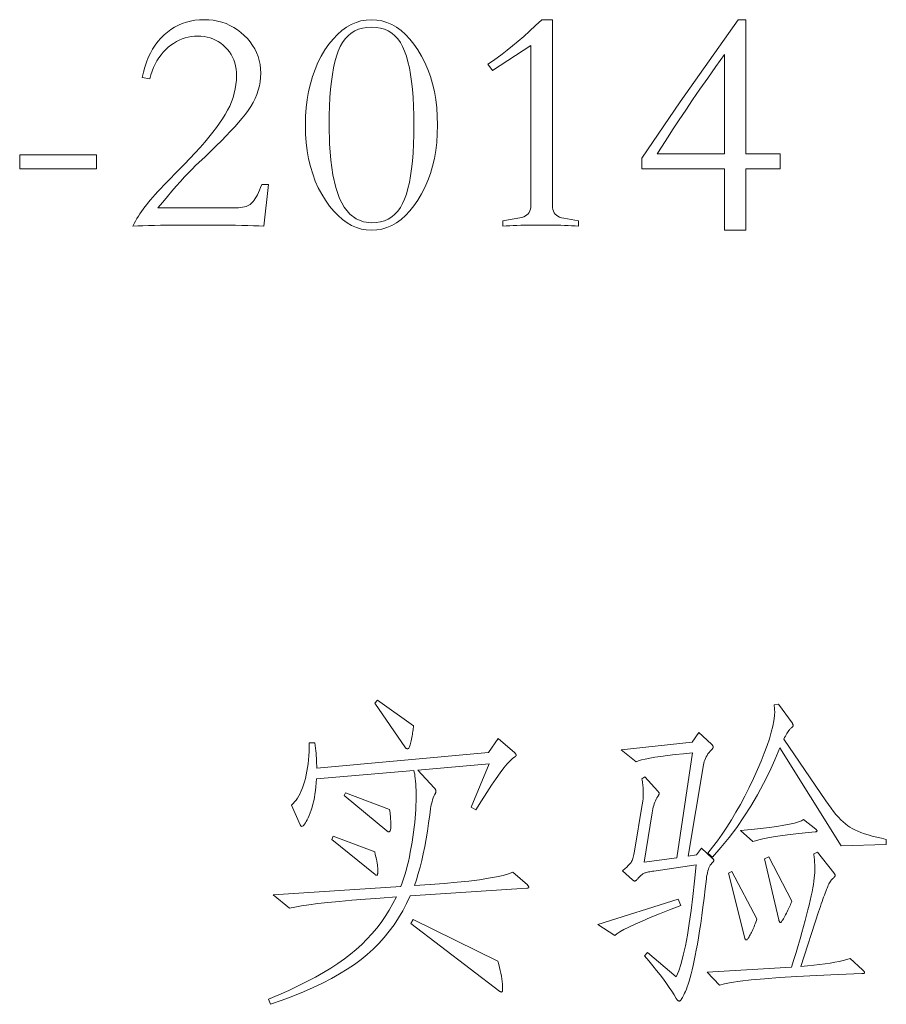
# Model space of a CAD drawing. Extents: x 0 to 1189, y 0 to 841.
# Tile 44 of 132: x 142 to 156, y 57 to 73. Entities that reach past the tile are written whole.
import ezdxf

# ---------------------------------------------------------------- set-up
doc = ezdxf.new("R2010")
doc.units = 0

msp = doc.modelspace()

# ---------------------------------------------------------------- linework, layer by layer
at = {"color": 7, "lineweight": 13}
for points in [[(145.896, 69.969), (145.817, 69.972), (145.731, 69.975), (145.639, 69.977), (145.541, 69.979), (145.437, 69.981), (145.326, 69.982), (145.209, 69.983), (145.085, 69.984), (144.955, 69.985), (144.819, 69.985), (144.686, 69.985), (144.559, 69.984), (144.438, 69.983), (144.323, 69.982), (144.215, 69.981), (144.112, 69.979), (144.016, 69.977), (143.925, 69.975), (143.841, 69.972), (143.763, 69.969), (143.784, 70.01), (143.805, 70.051), (143.828, 70.091), (143.852, 70.13), (143.877, 70.17), (143.903, 70.209), (143.929, 70.247), (143.957, 70.285), (143.987, 70.323), (144.017, 70.36), (144.049, 70.398), (144.085, 70.44), (144.125, 70.484), (144.169, 70.532), (144.216, 70.583), (144.267, 70.637), (144.321, 70.693), (144.38, 70.753), (144.442, 70.816), (144.508, 70.882), (144.603, 70.979), (144.693, 71.073), (144.778, 71.164), (144.858, 71.252), (144.933, 71.337), (145.002, 71.419), (145.066, 71.499), (145.124, 71.575), (145.177, 71.648), (145.225, 71.719), (145.269, 71.788), (145.307, 71.858), (145.341, 71.927), (145.371, 71.997), (145.396, 72.067), (145.416, 72.137), (145.432, 72.207), (145.443, 72.277), (145.45, 72.348), (145.452, 72.419), (145.451, 72.476), (145.445, 72.53), (145.436, 72.583), (145.423, 72.633), (145.407, 72.681), (145.387, 72.727), (145.363, 72.771), (145.336, 72.812), (145.305, 72.851), (145.27, 72.888), (145.233, 72.922), (145.194, 72.953), (145.153, 72.98), (145.111, 73.003), (145.066, 73.023), (145.02, 73.039), (144.973, 73.052), (144.923, 73.061), (144.872, 73.066), (144.819, 73.068), (144.767, 73.066), (144.715, 73.061), (144.665, 73.051), (144.615, 73.039), (144.567, 73.022), (144.519, 73.002), (144.473, 72.979), (144.427, 72.951), (144.382, 72.92), (144.339, 72.886), (144.297, 72.848), (144.257, 72.807), (144.221, 72.763), (144.187, 72.716), (144.155, 72.666), (144.126, 72.613), (144.1, 72.557), (144.077, 72.498), (144.056, 72.436), (144.038, 72.371), (143.916, 72.392), (143.935, 72.48), (143.957, 72.564), (143.984, 72.643), (144.013, 72.719), (144.047, 72.791), (144.084, 72.858), (144.125, 72.922), (144.17, 72.982), (144.218, 73.037), (144.27, 73.089), (144.325, 73.136), (144.382, 73.178), (144.442, 73.216), (144.504, 73.248), (144.568, 73.275), (144.635, 73.297), (144.704, 73.315), (144.775, 73.327), (144.849, 73.335), (144.925, 73.337), (145.001, 73.335), (145.074, 73.327), (145.145, 73.314), (145.214, 73.296), (145.281, 73.273), (145.345, 73.245), (145.407, 73.212), (145.467, 73.173), (145.524, 73.13), (145.579, 73.081), (145.63, 73.029), (145.676, 72.975), (145.716, 72.918), (145.751, 72.86), (145.781, 72.799), (145.805, 72.737), (145.824, 72.672), (145.838, 72.606), (145.846, 72.537), (145.848, 72.466), (145.846, 72.395), (145.838, 72.324), (145.826, 72.255), (145.808, 72.186), (145.786, 72.118), (145.758, 72.051), (145.726, 71.985), (145.688, 71.92), (145.645, 71.856), (145.598, 71.793), (145.545, 71.729), (145.487, 71.661), (145.424, 71.591), (145.356, 71.517), (145.283, 71.44), (145.205, 71.36), (145.121, 71.277), (145.033, 71.191), (144.939, 71.101), (144.84, 71.009), (144.785, 70.957), (144.727, 70.9), (144.667, 70.838), (144.604, 70.771), (144.538, 70.699), (144.47, 70.622), (144.399, 70.54), (144.325, 70.453), (144.249, 70.361), (144.17, 70.265), (145.41, 70.265), (145.449, 70.265), (145.486, 70.268), (145.52, 70.271), (145.552, 70.276), (145.581, 70.283), (145.608, 70.29), (145.633, 70.3), (145.655, 70.31), (145.675, 70.322), (145.693, 70.336), (145.709, 70.352), (145.726, 70.371), (145.742, 70.394), (145.759, 70.42), (145.776, 70.449), (145.794, 70.481), (145.811, 70.517), (145.829, 70.556), (145.846, 70.599), (145.864, 70.645), (145.975, 70.645)], [(147.654, 73.337), (147.74, 73.332), (147.824, 73.317), (147.906, 73.293), (147.985, 73.258), (148.062, 73.214), (148.137, 73.159), (148.209, 73.095), (148.279, 73.021), (148.346, 72.937), (148.411, 72.844), (148.472, 72.742), (148.526, 72.636), (148.574, 72.526), (148.616, 72.41), (148.651, 72.29), (148.68, 72.165), (148.702, 72.035), (148.718, 71.9), (148.728, 71.76), (148.731, 71.616), (148.728, 71.473), (148.718, 71.334), (148.702, 71.2), (148.68, 71.071), (148.651, 70.946), (148.616, 70.826), (148.574, 70.711), (148.526, 70.601), (148.472, 70.495), (148.411, 70.394), (148.346, 70.3), (148.279, 70.216), (148.209, 70.142), (148.137, 70.078), (148.062, 70.024), (147.985, 69.979), (147.906, 69.945), (147.824, 69.92), (147.74, 69.905), (147.654, 69.9), (147.57, 69.905), (147.489, 69.92), (147.409, 69.944), (147.331, 69.979), (147.255, 70.023), (147.181, 70.076), (147.109, 70.14), (147.039, 70.213), (146.971, 70.296), (146.904, 70.389), (146.842, 70.489), (146.786, 70.594), (146.737, 70.704), (146.695, 70.82), (146.659, 70.94), (146.629, 71.065), (146.606, 71.195), (146.59, 71.331), (146.58, 71.471), (146.577, 71.616), (146.58, 71.76), (146.59, 71.9), (146.606, 72.035), (146.628, 72.165), (146.657, 72.29), (146.692, 72.41), (146.733, 72.526), (146.781, 72.636), (146.836, 72.742), (146.896, 72.844), (146.961, 72.937), (147.029, 73.021), (147.099, 73.095), (147.171, 73.159), (147.245, 73.214), (147.322, 73.258), (147.402, 73.293), (147.483, 73.317), (147.567, 73.332)], [(151.032, 69.969), (150.977, 69.972), (150.92, 69.975), (150.862, 69.977), (150.802, 69.979), (150.741, 69.981), (150.678, 69.982), (150.615, 69.983), (150.549, 69.984), (150.483, 69.985), (150.415, 69.985), (150.347, 69.985), (150.28, 69.984), (150.215, 69.983), (150.151, 69.982), (150.089, 69.981), (150.028, 69.979), (149.968, 69.977), (149.91, 69.975), (149.853, 69.972), (149.797, 69.969), (149.797, 70.054), (150.072, 70.101), (150.107, 70.11), (150.138, 70.121), (150.166, 70.135), (150.19, 70.152), (150.21, 70.171), (150.227, 70.193), (150.24, 70.217), (150.249, 70.245), (150.255, 70.274), (150.256, 70.307), (150.256, 72.915), (149.628, 72.508), (149.554, 72.609), (149.629, 72.659), (149.706, 72.714), (149.786, 72.774), (149.869, 72.839), (149.956, 72.91), (150.045, 72.985), (150.137, 73.065), (150.232, 73.151), (150.33, 73.241), (150.431, 73.337), (150.605, 73.337), (150.605, 70.307), (150.607, 70.273), (150.612, 70.241), (150.621, 70.213), (150.634, 70.187), (150.651, 70.164), (150.671, 70.145), (150.695, 70.128), (150.723, 70.114), (150.754, 70.104), (150.79, 70.096), (151.032, 70.054)], [(153.635, 73.337), (153.762, 73.337), (153.762, 71.146), (154.321, 71.146), (154.321, 70.903), (153.762, 70.903), (153.762, 69.9), (153.413, 69.9), (153.413, 70.903), (152.062, 70.903), (152.062, 71.078), (152.69, 71.996)], [(147.654, 70.022), (147.73, 70.026), (147.801, 70.037), (147.867, 70.057), (147.928, 70.084), (147.984, 70.119), (148.036, 70.162), (148.083, 70.212), (148.125, 70.27), (148.162, 70.336), (148.195, 70.41), (148.224, 70.492), (148.249, 70.582), (148.272, 70.681), (148.291, 70.789), (148.308, 70.905), (148.321, 71.03), (148.332, 71.164), (148.339, 71.306), (148.344, 71.457), (148.345, 71.616), (148.344, 71.776), (148.339, 71.926), (148.332, 72.069), (148.321, 72.202), (148.308, 72.327), (148.291, 72.444), (148.272, 72.552), (148.249, 72.652), (148.224, 72.743), (148.195, 72.825), (148.162, 72.899), (148.125, 72.966), (148.083, 73.024), (148.036, 73.075), (147.984, 73.118), (147.928, 73.153), (147.867, 73.181), (147.801, 73.2), (147.73, 73.212), (147.654, 73.216), (147.578, 73.212), (147.507, 73.2), (147.441, 73.181), (147.38, 73.153), (147.323, 73.118), (147.272, 73.075), (147.225, 73.024), (147.183, 72.966), (147.145, 72.899), (147.113, 72.825), (147.084, 72.743), (147.059, 72.652), (147.036, 72.552), (147.016, 72.444), (147, 72.327), (146.986, 72.202), (146.976, 72.069), (146.968, 71.926), (146.964, 71.776), (146.962, 71.616), (146.969, 71.313), (146.99, 71.042), (147.025, 70.803), (147.073, 70.596), (147.135, 70.42), (147.211, 70.277), (147.301, 70.165), (147.405, 70.086), (147.522, 70.038)], [(153.413, 71.146), (153.413, 72.767), (153.273, 72.571), (153.14, 72.383), (153.013, 72.202), (152.893, 72.029), (152.78, 71.863), (152.673, 71.705), (152.574, 71.554), (152.481, 71.41), (152.395, 71.275), (152.315, 71.146)], [(141.916, 71.13), (143.167, 71.13), (143.167, 70.903), (141.916, 70.903)], [(148.34, 61.813), (148.338, 61.791), (148.335, 61.768), (148.332, 61.745), (148.329, 61.721), (148.325, 61.697), (148.321, 61.672), (148.316, 61.647), (148.311, 61.622), (148.306, 61.596), (148.301, 61.57), (148.295, 61.545), (148.289, 61.523), (148.283, 61.503), (148.278, 61.486), (148.272, 61.471), (148.267, 61.459), (148.261, 61.45), (148.256, 61.443), (148.25, 61.439), (148.245, 61.438), (148.24, 61.438), (148.235, 61.439), (148.231, 61.44), (148.227, 61.441), (148.223, 61.442), (148.219, 61.444), (148.216, 61.446), (148.213, 61.448), (148.21, 61.451), (148.208, 61.454), (147.707, 62.183), (147.754, 62.23)], [(156.053, 59.876), (155.314, 59.854), (154.316, 61.454), (154.234, 61.255), (154.145, 61.06), (154.051, 60.87), (153.95, 60.685), (153.844, 60.504), (153.731, 60.328), (153.612, 60.156), (153.487, 59.989), (153.355, 59.827), (153.218, 59.67), (153.139, 59.733), (153.218, 59.831), (153.297, 59.934), (153.374, 60.043), (153.451, 60.157), (153.526, 60.276), (153.6, 60.401), (153.673, 60.531), (153.745, 60.667), (153.816, 60.808), (153.886, 60.955), (153.951, 61.101), (154.01, 61.238), (154.062, 61.367), (154.107, 61.489), (154.145, 61.602), (154.176, 61.708), (154.2, 61.806), (154.218, 61.895), (154.228, 61.977), (154.232, 62.051), (154.231, 62.063), (154.231, 62.075), (154.231, 62.087), (154.23, 62.098), (154.229, 62.109), (154.228, 62.119), (154.226, 62.129), (154.225, 62.138), (154.223, 62.147), (154.221, 62.156), (154.295, 62.167), (154.517, 61.86), (154.52, 61.855), (154.522, 61.85), (154.525, 61.846), (154.527, 61.841), (154.528, 61.837), (154.53, 61.833), (154.531, 61.829), (154.532, 61.825), (154.532, 61.822), (154.532, 61.818), (154.532, 61.815), (154.531, 61.811), (154.529, 61.807), (154.526, 61.802), (154.522, 61.797), (154.517, 61.792), (154.512, 61.786), (154.505, 61.779), (154.498, 61.773), (154.49, 61.765), (154.481, 61.757), (154.472, 61.747), (154.462, 61.735), (154.452, 61.721), (154.441, 61.705), (154.43, 61.687), (154.418, 61.667), (154.406, 61.646), (154.393, 61.622), (154.379, 61.597), (155.066, 60.588), (155.109, 60.527), (155.151, 60.47), (155.192, 60.416), (155.232, 60.367), (155.272, 60.322), (155.311, 60.281), (155.349, 60.244), (155.387, 60.212), (155.423, 60.183), (155.459, 60.158), (155.497, 60.136), (155.539, 60.114), (155.587, 60.093), (155.639, 60.072), (155.696, 60.052), (155.758, 60.032), (155.824, 60.013), (155.896, 59.995), (155.972, 59.977), (156.053, 59.96)], [(150.198, 59.216), (150.202, 59.212), (150.206, 59.207), (150.209, 59.203), (150.212, 59.2), (150.214, 59.196), (150.216, 59.192), (150.218, 59.189), (150.219, 59.185), (150.219, 59.182), (150.219, 59.179), (150.219, 59.176), (150.218, 59.173), (150.217, 59.171), (150.214, 59.169), (150.212, 59.167), (150.208, 59.165), (150.204, 59.164), (150.199, 59.164), (150.194, 59.163), (150.188, 59.163), (148.287, 59.036), (148.228, 58.912), (148.164, 58.792), (148.095, 58.677), (148.022, 58.566), (147.944, 58.46), (147.862, 58.359), (147.774, 58.262), (147.683, 58.17), (147.586, 58.082), (147.485, 57.999), (147.377, 57.919), (147.26, 57.84), (147.135, 57.763), (147, 57.688), (146.857, 57.614), (146.704, 57.542), (146.543, 57.471), (146.373, 57.402), (146.195, 57.334), (146.007, 57.268), (145.975, 57.352), (146.143, 57.423), (146.304, 57.495), (146.457, 57.567), (146.602, 57.639), (146.74, 57.712), (146.87, 57.786), (146.992, 57.86), (147.107, 57.935), (147.214, 58.01), (147.313, 58.086), (147.407, 58.164), (147.496, 58.245), (147.581, 58.33), (147.662, 58.418), (147.739, 58.51), (147.812, 58.605), (147.88, 58.703), (147.944, 58.806), (148.004, 58.911), (148.06, 59.02), (147.798, 59.002), (147.555, 58.984), (147.332, 58.966), (147.128, 58.948), (146.944, 58.929), (146.779, 58.911), (146.635, 58.892), (146.51, 58.873), (146.404, 58.855), (146.318, 58.836), (146.049, 59.057), (148.134, 59.189), (148.157, 59.252), (148.179, 59.316), (148.199, 59.383), (148.219, 59.452), (148.238, 59.524), (148.256, 59.598), (148.272, 59.674), (148.288, 59.752), (148.303, 59.832), (148.316, 59.915), (148.329, 59.998), (148.34, 60.079), (148.35, 60.157), (148.359, 60.233), (148.366, 60.307), (148.372, 60.379), (148.376, 60.448), (148.38, 60.516), (148.382, 60.581), (148.382, 60.644), (148.382, 60.704), (148.381, 60.76), (148.379, 60.813), (148.376, 60.862), (148.373, 60.908), (148.369, 60.951), (148.364, 60.989), (148.359, 61.025), (148.352, 61.056), (148.345, 61.084), (146.756, 60.947), (146.753, 60.882), (146.747, 60.819), (146.74, 60.758), (146.732, 60.699), (146.723, 60.642), (146.712, 60.588), (146.699, 60.536), (146.685, 60.486), (146.67, 60.438), (146.653, 60.393), (146.636, 60.351), (146.62, 60.313), (146.605, 60.28), (146.59, 60.251), (146.576, 60.227), (146.563, 60.207), (146.551, 60.191), (146.539, 60.18), (146.529, 60.173), (146.519, 60.171), (146.516, 60.171), (146.513, 60.172), (146.51, 60.174), (146.507, 60.175), (146.504, 60.178), (146.502, 60.181), (146.499, 60.184), (146.497, 60.188), (146.495, 60.193), (146.492, 60.198), (146.35, 60.52), (146.376, 60.543), (146.401, 60.57), (146.424, 60.6), (146.447, 60.634), (146.469, 60.67), (146.489, 60.71), (146.509, 60.752), (146.527, 60.798), (146.545, 60.847), (146.561, 60.9), (146.576, 60.954), (146.59, 61.011), (146.601, 61.07), (146.612, 61.13), (146.62, 61.193), (146.628, 61.257), (146.633, 61.323), (146.637, 61.391), (146.639, 61.461), (146.64, 61.533), (146.73, 61.533), (146.736, 61.491), (146.741, 61.449), (146.746, 61.407), (146.75, 61.366), (146.754, 61.325), (146.757, 61.284), (146.759, 61.243), (146.76, 61.202), (146.761, 61.162), (146.762, 61.121), (149.565, 61.375), (149.723, 61.607), (149.992, 61.37), (149.996, 61.365), (150, 61.361), (150.003, 61.357), (150.006, 61.353), (150.008, 61.35), (150.01, 61.346), (150.012, 61.343), (150.013, 61.339), (150.013, 61.336), (150.014, 61.333), (150.013, 61.329), (150.013, 61.326), (150.012, 61.324), (150.01, 61.321), (150.008, 61.318), (150.006, 61.315), (150.003, 61.313), (150, 61.311), (149.996, 61.308), (149.992, 61.306), (149.957, 61.281), (149.915, 61.243), (149.867, 61.191), (149.813, 61.125), (149.752, 61.045), (149.686, 60.951), (149.613, 60.844), (149.535, 60.723), (149.45, 60.589), (149.359, 60.44), (149.28, 60.483), (149.575, 61.19), (148.409, 61.09), (148.678, 60.799), (148.683, 60.794), (148.688, 60.789), (148.691, 60.784), (148.695, 60.778), (148.698, 60.773), (148.7, 60.768), (148.702, 60.762), (148.703, 60.757), (148.704, 60.752), (148.704, 60.747), (148.704, 60.741), (148.704, 60.736), (148.703, 60.732), (148.703, 60.727), (148.702, 60.723), (148.701, 60.719), (148.699, 60.715), (148.698, 60.711), (148.696, 60.708), (148.694, 60.704), (148.682, 60.685), (148.672, 60.662), (148.661, 60.636), (148.652, 60.606), (148.642, 60.574), (148.634, 60.538), (148.625, 60.499), (148.618, 60.456), (148.611, 60.41), (148.604, 60.361), (148.586, 60.225), (148.567, 60.094), (148.546, 59.967), (148.524, 59.844), (148.5, 59.726), (148.474, 59.613), (148.447, 59.504), (148.418, 59.4), (148.388, 59.3), (148.356, 59.205), (148.609, 59.222), (148.841, 59.241), (149.052, 59.26), (149.244, 59.28), (149.414, 59.301), (149.565, 59.324), (149.694, 59.347), (149.804, 59.371), (149.892, 59.396), (149.961, 59.422)], [(153.218, 59.649), (153.222, 59.645), (153.226, 59.642), (153.229, 59.639), (153.231, 59.635), (153.234, 59.632), (153.236, 59.629), (153.237, 59.625), (153.238, 59.622), (153.239, 59.618), (153.239, 59.614), (153.239, 59.61), (153.238, 59.607), (153.236, 59.602), (153.234, 59.598), (153.231, 59.594), (153.228, 59.589), (153.224, 59.585), (153.219, 59.58), (153.213, 59.575), (153.207, 59.569), (153.194, 59.554), (153.182, 59.537), (153.171, 59.518), (153.16, 59.496), (153.151, 59.472), (153.142, 59.445), (153.135, 59.416), (153.128, 59.385), (153.122, 59.352), (153.118, 59.316), (153.099, 59.154), (153.08, 59.001), (153.061, 58.855), (153.043, 58.718), (153.025, 58.588), (153.006, 58.467), (152.988, 58.354), (152.971, 58.248), (152.953, 58.151), (152.936, 58.062), (152.918, 57.98), (152.901, 57.903), (152.885, 57.831), (152.868, 57.765), (152.852, 57.704), (152.837, 57.648), (152.821, 57.598), (152.806, 57.553), (152.792, 57.513), (152.777, 57.479), (152.763, 57.449), (152.75, 57.422), (152.738, 57.398), (152.727, 57.378), (152.717, 57.36), (152.708, 57.346), (152.699, 57.335), (152.692, 57.327), (152.685, 57.322), (152.679, 57.321), (152.674, 57.321), (152.669, 57.322), (152.664, 57.324), (152.658, 57.327), (152.653, 57.331), (152.648, 57.336), (152.643, 57.341), (152.637, 57.348), (152.632, 57.355), (152.627, 57.363), (152.592, 57.42), (152.554, 57.48), (152.511, 57.543), (152.465, 57.609), (152.416, 57.677), (152.362, 57.748), (152.304, 57.822), (152.243, 57.898), (152.178, 57.978), (152.109, 58.06), (152.157, 58.112), (152.627, 57.716), (152.666, 57.815), (152.704, 57.933), (152.74, 58.069), (152.775, 58.224), (152.808, 58.397), (152.839, 58.589), (152.869, 58.8), (152.897, 59.029), (152.924, 59.277), (152.949, 59.543), (152.262, 59.443), (152.238, 59.439), (152.215, 59.436), (152.194, 59.432), (152.174, 59.428), (152.156, 59.424), (152.14, 59.42), (152.125, 59.415), (152.112, 59.411), (152.101, 59.406), (152.091, 59.4), (152.082, 59.395), (152.073, 59.389), (152.064, 59.383), (152.056, 59.376), (152.047, 59.369), (152.039, 59.361), (152.031, 59.353), (152.022, 59.345), (152.014, 59.336), (152.006, 59.327), (151.999, 59.318), (151.992, 59.309), (151.985, 59.302), (151.979, 59.296), (151.973, 59.291), (151.967, 59.287), (151.963, 59.283), (151.958, 59.281), (151.954, 59.28), (151.951, 59.279), (151.948, 59.279), (151.944, 59.28), (151.941, 59.281), (151.937, 59.282), (151.934, 59.284), (151.93, 59.287), (151.926, 59.289), (151.922, 59.293), (151.918, 59.296), (151.914, 59.3), (151.75, 59.448), (151.767, 59.462), (151.783, 59.475), (151.798, 59.488), (151.812, 59.501), (151.825, 59.513), (151.837, 59.526), (151.849, 59.538), (151.86, 59.549), (151.87, 59.561), (151.88, 59.572), (151.888, 59.584), (151.897, 59.597), (151.905, 59.613), (151.912, 59.629), (151.919, 59.648), (151.925, 59.668), (151.931, 59.69), (151.936, 59.713), (151.941, 59.738), (151.946, 59.765), (152.072, 60.53), (152.075, 60.545), (152.078, 60.561), (152.08, 60.578), (152.083, 60.596), (152.084, 60.614), (152.086, 60.633), (152.087, 60.653), (152.088, 60.674), (152.088, 60.695), (152.088, 60.718), (152.088, 60.74), (152.087, 60.763), (152.086, 60.786), (152.085, 60.809), (152.083, 60.832), (152.081, 60.855), (152.078, 60.878), (152.075, 60.901), (152.071, 60.924), (152.067, 60.947), (152.115, 60.979), (152.326, 60.747), (152.33, 60.742), (152.333, 60.738), (152.337, 60.734), (152.339, 60.73), (152.342, 60.726), (152.344, 60.722), (152.345, 60.718), (152.346, 60.715), (152.347, 60.711), (152.347, 60.707), (152.347, 60.703), (152.346, 60.699), (152.345, 60.695), (152.344, 60.69), (152.342, 60.685), (152.339, 60.68), (152.337, 60.675), (152.333, 60.669), (152.33, 60.663), (152.326, 60.657), (152.312, 60.636), (152.3, 60.614), (152.288, 60.591), (152.278, 60.566), (152.268, 60.541), (152.259, 60.514), (152.25, 60.485), (152.243, 60.456), (152.236, 60.425), (152.231, 60.393), (152.104, 59.585), (152.637, 59.659), (152.891, 61.37), (152.744, 61.356), (152.609, 61.342), (152.486, 61.328), (152.376, 61.314), (152.278, 61.3), (152.193, 61.285), (152.119, 61.271), (152.058, 61.256), (152.009, 61.242), (151.972, 61.227), (151.729, 61.422), (152.885, 61.544), (152.996, 61.702), (153.202, 61.512), (153.207, 61.507), (153.212, 61.502), (153.216, 61.497), (153.219, 61.492), (153.222, 61.488), (153.224, 61.483), (153.226, 61.479), (153.227, 61.475), (153.228, 61.471), (153.229, 61.467), (153.228, 61.463), (153.227, 61.459), (153.226, 61.455), (153.224, 61.451), (153.222, 61.447), (153.219, 61.442), (153.216, 61.437), (153.212, 61.433), (153.207, 61.428), (153.202, 61.422), (153.181, 61.4), (153.161, 61.377), (153.144, 61.353), (153.128, 61.329), (153.114, 61.305), (153.101, 61.28), (153.091, 61.254), (153.082, 61.228), (153.075, 61.201), (153.07, 61.174), (152.822, 59.686), (152.954, 59.707), (153.038, 59.817)], [(147.949, 60.446), (147.953, 60.418), (147.957, 60.39), (147.96, 60.363), (147.963, 60.337), (147.965, 60.311), (147.967, 60.286), (147.969, 60.262), (147.97, 60.238), (147.97, 60.215), (147.971, 60.192), (147.97, 60.171), (147.969, 60.152), (147.968, 60.136), (147.966, 60.121), (147.963, 60.109), (147.959, 60.099), (147.955, 60.091), (147.95, 60.086), (147.945, 60.083), (147.939, 60.081), (147.937, 60.082), (147.934, 60.082), (147.932, 60.083), (147.929, 60.084), (147.926, 60.085), (147.922, 60.087), (147.919, 60.089), (147.915, 60.092), (147.911, 60.094), (147.907, 60.097), (147.21, 60.673), (147.232, 60.72)], [(154.902, 60.124), (154.906, 60.121), (154.91, 60.118), (154.913, 60.115), (154.915, 60.112), (154.918, 60.109), (154.92, 60.107), (154.921, 60.104), (154.922, 60.102), (154.923, 60.099), (154.923, 60.097), (154.923, 60.095), (154.922, 60.093), (154.92, 60.091), (154.918, 60.09), (154.915, 60.088), (154.912, 60.087), (154.908, 60.085), (154.903, 60.084), (154.897, 60.083), (154.891, 60.081), (154.728, 60.065), (154.579, 60.048), (154.443, 60.032), (154.321, 60.016), (154.213, 60), (154.119, 59.984), (154.038, 59.968), (153.971, 59.953), (153.917, 59.938), (153.878, 59.923), (153.677, 60.103), (153.848, 60.12), (154.004, 60.137), (154.144, 60.154), (154.269, 60.172), (154.379, 60.19), (154.474, 60.208), (154.554, 60.226), (154.618, 60.244), (154.667, 60.263), (154.701, 60.282)], [(147.707, 59.754), (147.717, 59.712), (147.726, 59.673), (147.734, 59.636), (147.74, 59.603), (147.746, 59.571), (147.751, 59.543), (147.755, 59.517), (147.757, 59.494), (147.759, 59.474), (147.759, 59.456), (147.759, 59.44), (147.759, 59.426), (147.758, 59.414), (147.756, 59.404), (147.755, 59.395), (147.753, 59.387), (147.75, 59.381), (147.748, 59.377), (147.744, 59.375), (147.741, 59.374), (147.737, 59.374), (147.734, 59.374), (147.731, 59.375), (147.727, 59.376), (147.724, 59.377), (147.722, 59.378), (147.719, 59.379), (147.716, 59.381), (147.714, 59.383), (147.712, 59.385), (147.005, 59.96), (147.031, 60.013)], [(155.662, 57.833), (155.669, 57.826), (155.675, 57.821), (155.681, 57.815), (155.686, 57.81), (155.69, 57.805), (155.693, 57.8), (155.696, 57.796), (155.698, 57.792), (155.699, 57.788), (155.699, 57.785), (155.699, 57.782), (155.697, 57.779), (155.695, 57.777), (155.691, 57.775), (155.687, 57.773), (155.682, 57.772), (155.676, 57.771), (155.669, 57.77), (155.661, 57.769), (155.652, 57.769), (155.265, 57.754), (154.914, 57.738), (154.596, 57.721), (154.313, 57.703), (154.064, 57.685), (153.849, 57.665), (153.669, 57.645), (153.523, 57.624), (153.411, 57.602), (153.334, 57.579), (153.128, 57.79), (154.506, 57.875), (154.544, 57.997), (154.58, 58.115), (154.614, 58.228), (154.646, 58.336), (154.676, 58.44), (154.703, 58.539), (154.729, 58.633), (154.753, 58.723), (154.774, 58.808), (154.794, 58.888), (154.811, 58.964), (154.827, 59.036), (154.841, 59.103), (154.853, 59.166), (154.863, 59.225), (154.871, 59.279), (154.878, 59.329), (154.882, 59.375), (154.885, 59.416), (154.886, 59.453), (154.886, 59.487), (154.885, 59.52), (154.885, 59.551), (154.884, 59.58), (154.882, 59.608), (154.88, 59.634), (154.878, 59.658), (154.876, 59.681), (154.873, 59.703), (154.87, 59.722), (154.928, 59.749), (155.198, 59.411), (155.202, 59.407), (155.205, 59.403), (155.208, 59.399), (155.211, 59.395), (155.213, 59.391), (155.215, 59.387), (155.217, 59.383), (155.218, 59.379), (155.219, 59.375), (155.219, 59.371), (155.218, 59.368), (155.217, 59.363), (155.215, 59.358), (155.212, 59.353), (155.207, 59.348), (155.203, 59.342), (155.197, 59.335), (155.19, 59.328), (155.182, 59.321), (155.174, 59.313), (155.165, 59.304), (155.156, 59.294), (155.146, 59.281), (155.137, 59.266), (155.127, 59.25), (155.117, 59.232), (155.107, 59.211), (155.097, 59.189), (155.087, 59.165), (155.076, 59.139), (155.065, 59.111), (155.054, 59.082), (155.043, 59.05), (155.031, 59.017), (155.018, 58.981), (155.005, 58.944), (154.992, 58.905), (154.978, 58.865), (154.964, 58.822), (154.949, 58.778), (154.659, 57.885), (154.767, 57.894), (154.869, 57.904), (154.964, 57.915), (155.054, 57.927), (155.137, 57.939), (155.214, 57.953), (155.285, 57.968), (155.35, 57.983), (155.409, 58), (155.462, 58.017)], [(154.511, 58.952), (154.505, 58.932), (154.497, 58.912), (154.489, 58.892), (154.48, 58.871), (154.47, 58.849), (154.46, 58.826), (154.449, 58.803), (154.437, 58.779), (154.424, 58.755), (154.411, 58.73), (154.398, 58.706), (154.386, 58.684), (154.375, 58.665), (154.365, 58.649), (154.356, 58.635), (154.348, 58.624), (154.341, 58.615), (154.335, 58.608), (154.33, 58.605), (154.327, 58.603), (154.323, 58.604), (154.32, 58.605), (154.318, 58.607), (154.315, 58.61), (154.312, 58.614), (154.309, 58.619), (154.307, 58.624), (154.305, 58.63), (154.302, 58.638), (154.3, 58.646), (154.068, 59.643), (154.137, 59.675)], [(153.941, 58.661), (153.933, 58.634), (153.924, 58.608), (153.915, 58.582), (153.905, 58.557), (153.896, 58.533), (153.886, 58.509), (153.876, 58.486), (153.865, 58.464), (153.854, 58.442), (153.844, 58.421), (153.833, 58.402), (153.823, 58.384), (153.814, 58.369), (153.805, 58.355), (153.797, 58.344), (153.79, 58.335), (153.784, 58.328), (153.778, 58.322), (153.774, 58.319), (153.77, 58.318), (153.766, 58.319), (153.763, 58.319), (153.76, 58.321), (153.757, 58.322), (153.754, 58.325), (153.752, 58.328), (153.75, 58.331), (153.749, 58.335), (153.747, 58.34), (153.746, 58.345), (153.477, 59.406), (153.535, 59.437)], [(152.701, 58.883), (152.518, 58.812), (152.352, 58.745), (152.202, 58.684), (152.07, 58.627), (151.954, 58.576), (151.854, 58.529), (151.772, 58.487), (151.706, 58.451), (151.656, 58.419), (151.624, 58.392), (151.349, 58.572), (152.658, 58.983)], [(149.718, 57.97), (149.732, 57.92), (149.745, 57.87), (149.756, 57.822), (149.765, 57.775), (149.773, 57.728), (149.78, 57.683), (149.785, 57.638), (149.789, 57.595), (149.791, 57.552), (149.792, 57.511), (149.792, 57.503), (149.791, 57.495), (149.791, 57.489), (149.79, 57.484), (149.789, 57.479), (149.787, 57.475), (149.785, 57.472), (149.783, 57.47), (149.781, 57.469), (149.779, 57.468), (149.776, 57.468), (149.773, 57.469), (149.771, 57.469), (149.768, 57.47), (149.765, 57.471), (149.762, 57.472), (149.759, 57.474), (149.756, 57.475), (149.753, 57.477), (149.75, 57.479), (148.298, 58.587), (148.335, 58.651)]]:
    msp.add_lwpolyline(points, close=True, dxfattribs=at)

doc.saveas('drawing.dxf')
